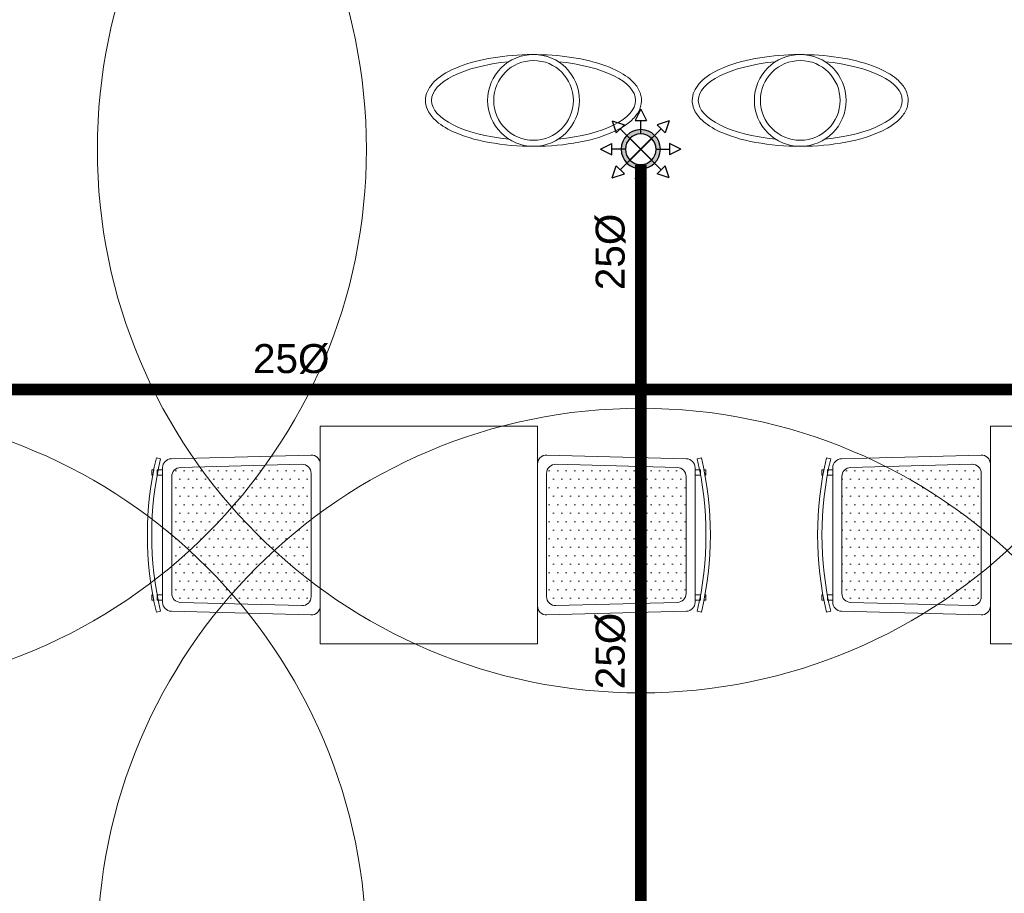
# Model space of a CAD drawing. Header units: millimetres. Extents: x -226731 to 126254, y -16359 to 60195.
# Tile 37 of 256: x -161927 to -159209, y 12123 to 14534. Entities that reach past the tile are written whole.
import ezdxf

# ---------------------------------------------------------------- set-up
doc = ezdxf.new("R2010")
doc.units = ezdxf.units.MM
doc.header["$LTSCALE"] = 0.1
doc.header["$MEASUREMENT"] = 0
doc.linetypes.add('CENTER', pattern=[2, 1.25, -0.25, 0.25, -0.25])
doc.layers.get('0').update_dxf_attribs({"lineweight": 5})
for name, color, linetype, lineweight in [('0_CCE_ FF_SIDE WALL SPRINKLER', 6, 'Continuous', 0), ('0_CCE_FF_100 DIA PIPE', 11, 'Continuous', 0), ('DIM', 142, 'Continuous', 9), ('FURNITURE', 36, 'Continuous', 9), ('SPRINKLER COVERAGE AREA', 1, 'Continuous', 9)]:
    doc.layers.add(name, color=color, linetype=linetype, lineweight=lineweight)
doc.layers.add('FIRE FIGHTING SERVICES', color=5, linetype='Continuous')
doc.layers.add('JMT-F-SPRINKLER', color=50, linetype='Continuous')
doc.styles.add('S2-ARIAL', font='arial.ttf')

# ---------------------------------------------------------------- blocks, each defined once
blk = doc.blocks.new('human figure')
at = {"color": 8}
for radius in [5.07, 4.4]:
    blk.add_circle((11.92, 5.07), radius, dxfattribs=at)
for start_param, end_param in [(8.098018, 10.751538), (4.956425, 7.609945)]:
    blk.add_ellipse((11.92, 5.07), major_axis=(11.26, 0), ratio=0.390916, start_param=start_param, end_param=end_param, dxfattribs=at)
blk.add_open_spline([(23.85, 5.07), (23.85, 5.4), (23.78, 5.74), (23.51, 6.37), (23.31, 6.66), (22.83, 7.21), (22.54, 7.47), (21.44, 8.26), (20.44, 8.73), (18.1, 9.47), (16.77, 9.75), (13.93, 10.1), (12.43, 10.16), (9.48, 10.07), (8.03, 9.9), (5.37, 9.38), (4.16, 9.01), (2.32, 8.18), (1.62, 7.75), (0.75, 6.94), (0.47, 6.59), (0.09, 5.83), (-0.01, 5.42), (0.01, 4.59), (0.13, 4.18), (0.55, 3.44), (0.84, 3.1), (1.55, 2.47), (1.97, 2.18), (3.5, 1.35), (4.83, 0.89), (7.84, 0.24), (9.52, 0.05), (12.93, -0.03), (14.65, 0.08), (17.83, 0.58), (19.28, 0.97), (21.33, 1.84), (22.06, 2.26), (22.99, 3.07), (23.3, 3.43), (23.69, 4.14), (23.81, 4.49), (23.85, 4.92), (23.85, 4.99), (23.85, 5.07)], degree=3, knots=[0, 0, 0, 0, 0.166027, 0.166027, 0.332054, 0.332054, 0.498081, 0.498081, 0.883751, 0.883751, 1.26942, 1.26942, 1.65509, 1.65509, 2.04076, 2.04076, 2.42643, 2.42643, 2.743962, 2.743962, 2.947801, 2.947801, 3.15164, 3.15164, 3.355479, 3.355479, 3.559318, 3.559318, 3.763157, 3.763157, 4.207337, 4.207337, 4.651518, 4.651518, 5.095698, 5.095698, 5.539879, 5.539879, 5.858275, 5.858275, 6.070114, 6.070114, 6.247359, 6.247359, 6.283185, 6.283185, 6.283185, 6.283185], dxfattribs=at)
blk = doc.blocks.new('A$Cd41b3340')
h = blk.add_hatch()
h.set_pattern_fill('DOTS', color=8, scale=375, angle=270)
h.paths.add_polyline_path([(-470, -325, 0.421994), (-495, -350.7), (-486.1, -685.7, 0.406475), (-461.1, -710), (-138.9, -710, 0.406487), (-113.9, -685.7), (-105, -350.7, 0.421983), (-130, -325)])
h.paths.add_polyline_path([(-461.1, 710, 0.406475), (-486.1, 685.7), (-495, 350.7, 0.421994), (-470, 325), (-130, 325, 0.421983), (-105, 350.7), (-113.9, 685.7, 0.406487), (-138.9, 710)])
at = {"color": 8}
for p, q in [((-138.9, 710), (-461.1, 710)), ((-486.1, 685.7), (-495, 350.7)), ((-105, 350.7), (-113.9, 685.7)), ((-470, 325), (-130, 325)), ((-470, -325), (-130, -325)), ((-486.1, -685.7), (-495, -350.7)), ((-105, -350.7), (-113.9, -685.7)), ((-138.9, -710), (-461.1, -710))]:
    blk.add_line(p, q, dxfattribs=at)
for points in [[(-479.9, 759.5), (-479.9, 765), (-464.9, 765), (-464.9, 762.3), (-479.9, 759.5)], [(-120.1, 759.5), (-120.1, 765), (-135.1, 765), (-135.1, 762.3), (-120.1, 759.5)], [(-510.5, 740.7), (-513.2, 752.3)], [(-479.9, 735), (-479.9, 750), (-464.9, 750), (-464.9, 735), (-479.9, 735)], [(-120.1, 735), (-120.1, 750), (-135.1, 750), (-135.1, 735), (-120.1, 735)], [(-89.5, 740.7), (-86.8, 752.3)], [(-510.5, -740.7), (-513.2, -752.3)], [(-479.9, -735), (-479.9, -750), (-464.9, -750), (-464.9, -735), (-479.9, -735)], [(-479.9, -759.5), (-479.9, -765), (-464.9, -765), (-464.9, -762.3), (-479.9, -759.5)], [(-120.1, -735), (-120.1, -750), (-135.1, -750), (-135.1, -735), (-120.1, -735)], [(-120.1, -759.5), (-120.1, -765), (-135.1, -765), (-135.1, -762.3), (-120.1, -759.5)], [(-89.5, -740.7), (-86.8, -752.3)]]:
    blk.add_lwpolyline(points, dxfattribs=at)
for points in [[(-510.5, 710.7), (-520.7, 325.7, 0.421994), (-495.7, 300), (-104.3, 300, 0.421983), (-79.3, 325.7), (-89.5, 710.7, 0.406487), (-114.5, 735), (-485.5, 735, 0.406475)], [(-510.5, -710.7), (-520.7, -325.7, -0.421994), (-495.7, -300), (-104.3, -300, -0.421983), (-79.3, -325.7), (-89.5, -710.7, -0.406487), (-114.5, -735), (-485.5, -735, -0.406475)]]:
    blk.add_lwpolyline(points, format="xyb", close=True, dxfattribs=at)
blk.add_lwpolyline([(0, -300), (-600, -300), (-600, 300), (0, 300)], close=True, dxfattribs=at)
for centre, radius, start, end in [((-300, -157.2), 934.2, 76.8076, 103.1921), ((-300, -157.2), 922.2, 76.8076, 103.1921), ((-461.1, 685), 25, 90, 178.4821), ((-138.9, 685), 25, 1.5156, 90), ((-470, 350), 25, 178.4821, 270), ((-130, 350), 25, 270, 1.5156), ((-470, -350), 25, 90, 181.5179), ((-130, -350), 25, 358.4844, 90), ((-461.1, -685), 25, 181.5179, 270), ((-138.9, -685), 25, 270, 358.4844), ((-300, 157.2), 934.2, 256.8079, 283.1924), ((-300, 157.2), 922.2, 256.8079, 283.1924)]:
    blk.add_arc(centre, radius, start, end, dxfattribs=at)
blk = doc.blocks.new('A$C2AD535C3')
at = {"layer": 'JMT-F-SPRINKLER'}
h = blk.add_hatch(color=1, dxfattribs=at)
edge = h.paths.add_edge_path()
edge.add_ellipse((0, 0), major_axis=(63.8, 63.8), ratio=1, start_angle=225, end_angle=405, ccw=False)
edge.add_ellipse((0, 0), major_axis=(63.8, 63.8), ratio=1, start_angle=45, end_angle=225, ccw=False)
edge = h.paths.add_edge_path(flags=16)
edge.add_ellipse((0, 0), major_axis=(-49.9, 49.9), ratio=1, start_angle=135, end_angle=315)
edge.add_ellipse((0, 0), major_axis=(-49.9, 49.9), ratio=1, start_angle=-45, end_angle=135)
at = {"layer": 'JMT-F-SPRINKLER', "color": 1}
for p, q in [((0, 185), (-26.1, 132.9)), ((0, 185), (26.1, 132.9)), ((-130.8, 130.8), (-112.5, 75.5)), ((-130.8, 130.8), (-75.5, 112.5)), ((-75.5, 112.5), (-112.5, 75.5)), ((-49.9, 49.9), (-94, 94)), ((26.1, 132.9), (-26.1, 132.9)), ((0, 70.5), (0, 132.9)), ((49.9, 49.9), (94, 94)), ((130.8, 130.8), (75.5, 112.5)), ((112.5, 75.5), (75.5, 112.5)), ((130.8, 130.8), (112.5, 75.5)), ((-185, 0), (-132.9, 26.1)), ((-132.9, 26.1), (-132.9, -26.1)), ((185, 0), (132.9, 26.1)), ((132.9, -26.1), (132.9, 26.1)), ((-185, 0), (-132.9, -26.1)), ((-70.5, 0), (-132.9, 0)), ((70.5, 0), (132.9, 0)), ((185, 0), (132.9, -26.1)), ((-130.8, -130.8), (-112.5, -75.5)), ((-75.5, -112.5), (-112.5, -75.5)), ((-49.9, -49.9), (-94, -94)), ((0, -70.5), (0, -132.9)), ((49.9, -49.9), (94, -94)), ((75.5, -112.5), (112.5, -75.5)), ((130.8, -130.8), (112.5, -75.5)), ((-130.8, -130.8), (-75.5, -112.5)), ((0, -185), (-26.1, -132.9)), ((-26.1, -132.9), (26.1, -132.9)), ((0, -185), (26.1, -132.9)), ((130.8, -130.8), (75.5, -112.5))]:
    blk.add_line(p, q, dxfattribs=at)
at = {"layer": 'JMT-F-SPRINKLER', "color": 1, "const_width": 7}
for points in [[(-49.9, -49.9), (49.9, 49.9)], [(-49.9, 49.9), (49.9, -49.9)]]:
    blk.add_lwpolyline(points, dxfattribs=at)
at = {"layer": 'JMT-F-SPRINKLER', "color": 1}
for radius in [90.2, 70.5]:
    blk.add_circle((0, 0), radius, dxfattribs=at)
at = {"layer": 'SPRINKLER COVERAGE AREA', "color": 1}
blk.add_circle((0, 0), 2500, dxfattribs=at)
blk = doc.blocks.new('G$C3584CA52')
at = {"layer": '0_CCE_FF_100 DIA PIPE', "color": 1, "linetype": 'CENTER', "ltscale": 5, "const_width": 32}
for points in [[(2806, -7086.5), (2806, -9216.7)], [(548.8, -7707.2), (7904.6, -7707.2)]]:
    blk.add_lwpolyline(points, dxfattribs=at)
at = {"layer": '0_CCE_ FF_SIDE WALL SPRINKLER', "color": 240, "xscale": -0.6, "yscale": 0.6, "zscale": 0.6}
for p in [(548.8, -7044.2), (2806, -7044.2), (548.8, -9259), (2806, -9259)]:
    blk.add_blockref('A$C2AD535C3', p, dxfattribs=at)
at = {"layer": '0_CCE_FF_100 DIA PIPE', "color": 7, "linetype": 'CENTER', "ltscale": 5, "char_height": 80, "width": 747.865, "attachment_point": 7, "rotation": 90, "style": 'S2-ARIAL'}
for insert in [(2764.5, -7433.1, 0), (2764.5, -8534.3, 0)]:
    blk.add_mtext('25Ø ', dxfattribs=dict(at, insert=insert))
at = {"layer": '0_CCE_FF_100 DIA PIPE', "color": 7, "linetype": 'CENTER', "ltscale": 5, "insert": (1735.6, -7664.8, 0), "char_height": 80, "width": 747.865, "attachment_point": 7, "style": 'S2-ARIAL'}
blk.add_mtext('25Ø ', dxfattribs=at)

msp = doc.modelspace()

# ---------------------------------------------------------------- block references
at = {"layer": 'DIM', "color": 8, "xscale": -25, "yscale": 25, "zscale": 25}
for p in [(-160210.2, 14184.4), (-159473.9, 14184.4)]:
    msp.add_blockref('human figure', p, dxfattribs=at)
at = {"layer": 'FIRE FIGHTING SERVICES'}
msp.add_blockref('G$C3584CA52', (-163018.3, 21220.5), dxfattribs=at)
at = {"layer": 'FURNITURE', "color": 8, "xscale": -1, "rotation": 90}
for p in [(-160797.2, 12811.9), (-158947.2, 12811.9)]:
    msp.add_blockref('A$Cd41b3340', p, dxfattribs=at)

doc.saveas('drawing.dxf')
